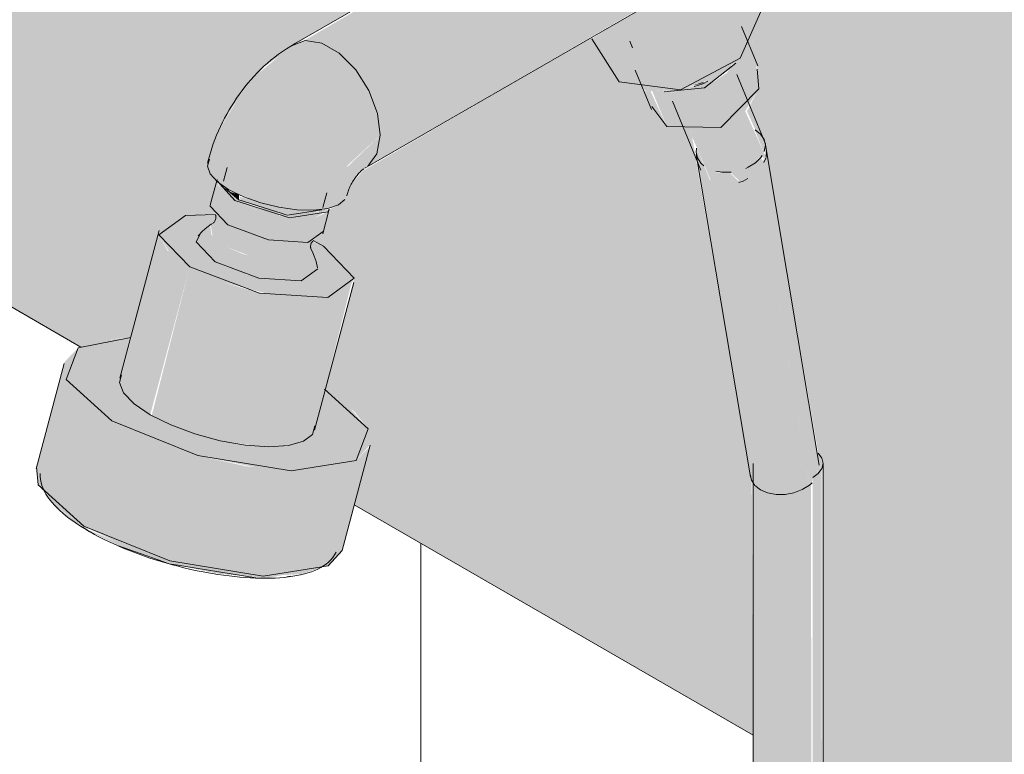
# Model space of a CAD drawing. Header units: millimetres. Extents: x -5352 to 6018, y -8027 to 2580.
# Tile 66 of 82: x 4127 to 4324, y -4753 to -4606. Entities that reach past the tile are written whole.
import ezdxf

# ---------------------------------------------------------------- set-up
doc = ezdxf.new("R2010")
doc.units = ezdxf.units.MM
for name, color, linetype, lineweight in [('A-WALL-PATT', 7, 'Continuous', 5), ('I-WALL', 7, 'Continuous', 5), ('P-SANR-FIXT', 7, 'Continuous', 5)]:
    doc.layers.add(name, color=color, linetype=linetype, lineweight=lineweight)

# ---------------------------------------------------------------- blocks, each defined once
blk = doc.blocks.new('CHUVEIRO ELÉTRICO DE PAREDE EM PVC COM BRAÇO METÁLICO - 1967_C_Cromado CR10-2836321-ISO_BANHEIRO')
at = {"layer": 'P-SANR-FIXT', "true_color": 0xf4f4f4}
for points in [[(5883.23, -4628.96), (5984.02, -4570.77), (5983.23, -4566.05), (5982.24, -4563.28), (5980.44, -4559.89), (5978.61, -4557.35), (5976.25, -4554.95), (5973.89, -4553.23), (5971.27, -4552.11), (5968.04, -4552.11), (5966.53, -4552.64), (5867.52, -4610.24), (5868.16, -4609.99), (5871.48, -4610.5), (5875, -4612.53), (5878.29, -4615.83), (5880.96, -4620.02), (5882.68, -4624.59)], [(5880.73, -4635.18), (5981.85, -4576.58), (5982.66, -4575.83), (5983.67, -4573.6), (5983.67, -4570.97), (5883.23, -4628.96), (5882.55, -4632.66), (5880.87, -4634.99)], [(5936.8, -4620.13), (5943.42, -4619.88), (5949.96, -4617.57), (5955.41, -4613.53), (5958.95, -4608.39), (5960.03, -4602.93), (5958.49, -4597.98), (5953.67, -4593.13), (5930.12, -4606.68), (5931.09, -4618.26), (5936.47, -4620.02)], [(5931.09, -4618.26), (5930.12, -4606.68), (5925.64, -4609.61), (5927.17, -4614.57), (5930.74, -4617.93)], [(5869.83, -4644.01), (5872.68, -4643.68), (5876.7, -4634.99), (5883.23, -4628.96), (5882.68, -4624.59), (5880.96, -4620.02), (5878.29, -4615.83), (5875, -4612.53), (5871.48, -4610.5), (5868.16, -4609.99), (5865.44, -4611.06), (5858.24, -4617.01), (5855.1, -4620.87), (5850.88, -4628.1), (5850.48, -4628.91), (5848.56, -4635.15), (5849.12, -4636.69), (5850.6, -4638.3), (5852.89, -4639.89), (5858.24, -4642.18), (5859.25, -4642.53), (5862.88, -4643.42), (5866.49, -4643.92)], [(5945.75, -4628.51), (5951.51, -4627.39), (5956.39, -4624.14), (5959.09, -4619.64), (5958.52, -4614.18), (5957.18, -4610.96), (5955.41, -4613.53), (5954.16, -4614.46), (5952.69, -4616.49), (5948.23, -4619.45), (5942.48, -4620.56), (5939.75, -4620.02), (5937.76, -4620.13), (5940.67, -4627.2)], [(5942.48, -4620.56), (5948.23, -4619.45), (5953.51, -4615.55), (5953.58, -4614.89), (5948.97, -4617.93), (5947.42, -4618.73), (5944.14, -4619.63), (5942.48, -4619.92), (5940.37, -4620.02)], [(5945.84, -4619.03), (5948.23, -4618.41), (5947.78, -4618.34), (5945.98, -4618.98)], [(5940.67, -4627.2), (5937.4, -4620.1), (5936.11, -4620.13), (5937.62, -4623.81)], [(5955.95, -4638.16), (5956.75, -4637.34), (5956.73, -4635.4), (5959.76, -4633.03), (5960.22, -4633.8), (5960.44, -4633.13), (5956.39, -4624.14), (5951.51, -4627.39), (5945.43, -4628.51), (5949.5, -4638.04), (5950.53, -4636.16), (5953.58, -4636.55), (5955.25, -4638.14)], [(5872.68, -4643.68), (5874.83, -4642.94), (5876.15, -4641.86), (5878.23, -4637.52), (5881.64, -4633.92), (5882.56, -4632.61), (5883.23, -4628.96), (5876.49, -4635.45), (5872.79, -4643.42)], [(5969.27, -4699.15), (5969.76, -4698.67), (5969.94, -4697.56), (5970.63, -4696.81), (5971.08, -4695.83), (5971.21, -4695.3), (5960.44, -4630.98), (5960.33, -4632.85), (5960.44, -4633.57), (5959.94, -4634.09), (5959.54, -4633.43), (5958.44, -4634.51), (5969.22, -4698.83)], [(5962.57, -4701.02), (5966.17, -4700.67), (5969.27, -4699.15), (5958.44, -4634.51), (5956.46, -4635.61), (5956.75, -4637.34), (5955.7, -4638.15), (5954.86, -4638.03), (5953.22, -4636.37), (5950.12, -4636.38), (5949.35, -4638.04), (5948.14, -4635.08), (5947.51, -4634.59), (5946.8, -4633.52), (5947.51, -4638.04), (5957.62, -4698.16), (5959.02, -4699.77), (5959.45, -4700.1), (5960.89, -4700.71)], [(5852.68, -4646.95), (5854.03, -4642.04), (5850.95, -4639.5), (5850.52, -4638.22), (5849.11, -4643.22), (5850.6, -4644.78)], [(5854.03, -4642.04), (5854.89, -4641.9), (5850.87, -4638.49), (5850.95, -4639.5), (5853.86, -4641.9)], [(5854.89, -4641.9), (5854.89, -4640.86), (5852.89, -4640.25), (5854.2, -4641.33)], [(5868.7, -4650.5), (5871.77, -4648.24), (5872.73, -4644.33), (5869.97, -4645.57), (5865.01, -4645.54), (5858.24, -4643.85), (5854.03, -4642.04), (5852.68, -4646.95), (5860.79, -4649.97)], [(5869.97, -4645.57), (5872.7, -4644.01), (5872.36, -4643.71), (5871.34, -4644.01), (5869.05, -4645.04), (5863.91, -4644.85), (5858.24, -4643.34), (5854.89, -4641.9), (5854.13, -4642.08), (5859.46, -4644.31), (5866.1, -4645.55), (5869.05, -4645.56)], [(5869.05, -4645.04), (5871.41, -4643.82), (5868.12, -4643.96), (5864.3, -4643.62), (5860.47, -4642.83), (5857.38, -4641.87), (5855.04, -4641.33), (5855.21, -4642.04), (5861.18, -4644.25), (5866.1, -4645.02), (5868.7, -4645.04)], [(5852.2, -4651.29), (5853.3, -4648.76), (5852.68, -4646.95), (5849.11, -4643.22), (5850.14, -4644.85), (5850.06, -4646.04), (5849.23, -4646.98), (5849.6, -4649.15), (5851.46, -4650.68)], [(5866.76, -4654.51), (5869.28, -4653.38), (5869.45, -4650.26), (5870.34, -4649.3), (5868.7, -4650.5), (5860.79, -4649.97), (5852.68, -4646.95), (5853.3, -4648.76), (5852.2, -4651.29), (5858.24, -4653.6), (5862.23, -4654.49), (5864.8, -4654.5)], [(5837.1, -4685.02), (5845.01, -4655.39), (5840.56, -4652.08), (5838.84, -4648.94), (5830.93, -4678.57), (5831.76, -4680.62), (5833.86, -4682.82)], [(5850.14, -4654.35), (5852.2, -4651.29), (5849.4, -4648.98), (5849.11, -4647.11), (5847.02, -4648.94), (5846.4, -4650.51), (5847.38, -4652.29), (5849.31, -4653.73)], [(5866.49, -4661.71), (5872.88, -4661.47), (5876.76, -4660.1), (5878.02, -4657.63), (5876.29, -4654.49), (5871.85, -4651.18), (5869.38, -4651.45), (5869.49, -4652.14), (5870.09, -4654.05), (5870.68, -4655.74), (5869.89, -4657.28), (5867.16, -4658.18), (5863.5, -4658.28), (5856.53, -4656.91), (5852.16, -4655.28), (5850.14, -4654.35), (5845.01, -4655.39), (5851.49, -4658.39), (5861.45, -4660.96), (5864.87, -4661.47)], [(5863.5, -4658.28), (5867.37, -4658.17), (5869.89, -4657.28), (5870.68, -4655.74), (5869.36, -4651.88), (5869.28, -4653.38), (5866.75, -4654.51), (5862.23, -4654.49), (5855.66, -4652.77), (5852.2, -4651.29), (5850.14, -4654.35), (5855.26, -4656.54), (5861.19, -4657.94), (5863.13, -4658.23)], [(5860.85, -4691.43), (5865.36, -4691.01), (5867.8, -4690.33), (5869.61, -4689), (5872.71, -4677.52), (5877.39, -4658.86), (5876.76, -4660.1), (5872.71, -4661.53), (5864.87, -4661.47), (5858.24, -4660.37), (5851.49, -4658.39), (5845.01, -4655.39), (5837.4, -4685.17), (5841.26, -4687.08), (5846.65, -4689.03), (5851.13, -4690.24), (5858.24, -4691.25)], [(5829.43, -4686.23), (5837.1, -4685.02), (5833.86, -4682.82), (5831.76, -4680.62), (5830.93, -4678.57), (5833.25, -4669.69), (5828.07, -4669.95), (5822.65, -4671.61), (5819.96, -4674.38), (5820.26, -4677.98), (5823.52, -4682.06), (5827.72, -4685.02)], [(5823.79, -4707.36), (5829.43, -4686.23), (5823.52, -4682.06), (5820.26, -4677.98), (5819.96, -4674.38), (5814.33, -4695.5), (5814.63, -4699.1), (5817.89, -4703.19)], [(5865.36, -4696.27), (5872.98, -4695.88), (5878.4, -4694.22), (5881.06, -4691.16), (5880.79, -4687.85), (5876.76, -4683.23), (5872.07, -4679.92), (5869.6, -4689.01), (5867.8, -4690.33), (5864.81, -4691.16), (5858.24, -4691.25), (5855.26, -4690.95), (5851.13, -4690.24), (5846.04, -4688.86), (5841.26, -4687.08), (5837.1, -4685.02), (5829.43, -4686.23), (5837.4, -4690.07), (5846.65, -4693.21), (5858.24, -4695.55)], [(5859.72, -4717.39), (5867.34, -4717), (5872.98, -4715.13), (5875.45, -4712.58), (5881.09, -4691.45), (5878.4, -4694.22), (5872.98, -4695.88), (5865.36, -4696.27), (5856.29, -4695.35), (5846.65, -4693.21), (5837.4, -4690.07), (5829.43, -4686.23), (5823.79, -4707.36), (5831.76, -4711.2), (5841.02, -4714.34), (5850.65, -4716.48), (5858.24, -4717.24)], [(5969.68, -4697.76), (5971.05, -4696.81), (5971.94, -4695.01), (5971.99, -4694.79), (5971.27, -4693.07), (5970.75, -4692.54), (5971.01, -4696.15), (5970.58, -4696.87), (5969.78, -4697.68)], [(5824.54, -4708.07), (5824.5, -4707.7), (5822.21, -4706.24), (5818.37, -4703.66), (5821.09, -4705.96), (5823.79, -4707.62)]]:
    blk.add_hatch(color=7, dxfattribs=at).paths.add_polyline_path(points)
h = blk.add_hatch(color=7, dxfattribs=at)
h.paths.add_polyline_path([(5956.46, -4635.61), (5958.44, -4634.51), (5958.9, -4633.71), (5956.57, -4635.52)])
h.paths.add_polyline_path([(5948.14, -4635.08), (5946.69, -4631.56), (5946.55, -4632.33), (5946.8, -4633.52), (5947.51, -4634.59)])
h.paths.add_polyline_path([(5960.13, -4632.38), (5960.22, -4632.23), (5960.44, -4630.98), (5960.19, -4629.79), (5959.48, -4628.72), (5958.25, -4627.82), (5960.12, -4632.35)])
h = blk.add_hatch(color=7, dxfattribs=at)
h.paths.add_polyline_path([(5845.01, -4655.39), (5850.14, -4654.35), (5847.38, -4652.29), (5846.31, -4650.34), (5847.75, -4648.22), (5850.24, -4645.83), (5850.06, -4644.87), (5844.14, -4645.04), (5840.09, -4646.47), (5838.84, -4648.94), (5840.85, -4652.29), (5842.78, -4653.73)])
h.paths.add_polyline_path([(5869.38, -4651.45), (5871.85, -4651.18), (5869.45, -4650.26), (5869.39, -4651.39)])
h = blk.add_hatch(color=7, dxfattribs=at)
h.paths.add_polyline_path([(5969.94, -5505.6), (5971.22, -5504.53), (5971.92, -5503.06), (5971.99, -5502.64), (5971.65, -5394.95), (5970.21, -5396.18), (5969.94, -5396.57), (5969.94, -5505.37)])
h.paths.add_polyline_path([(5971.13, -5393.41), (5970.89, -5391.47), (5970.89, -5392.69), (5971.05, -5393.16)])
h.paths.add_polyline_path([(5969.94, -5382.21), (5971.51, -5379.96), (5971.8, -5379.05), (5971.75, -4695.83), (5971.05, -4696.81), (5969.94, -4697.64), (5969.94, -5382)])
h = blk.add_hatch(color=7, dxfattribs=at)
h.paths.add_polyline_path([(5964.99, -5506.79), (5968.49, -5506.25), (5969.94, -5505.6), (5969.65, -5396.57), (5966.44, -5398.04), (5965.6, -5398.3), (5964.27, -5397.86), (5964.03, -5396.76), (5964.03, -5396.18), (5963.18, -5396.29), (5962.03, -5395.99), (5960.98, -5394.13), (5959.8, -5393.25), (5959.62, -5393.31), (5958.83, -5393.48), (5958.7, -5393.82), (5958.11, -5393.62), (5958.4, -5504.04), (5958.92, -5504.77), (5960.04, -5505.6), (5963.18, -5506.65)])
h.paths.add_polyline_path([(5965.74, -5395.2), (5966.55, -5394.41), (5967.21, -5391.92), (5966.8, -5391.53), (5966.68, -5393.47), (5966.23, -5394.6), (5966.06, -5394), (5965.85, -5394.79)])
h.paths.add_polyline_path([(5966.06, -5394), (5966.53, -5391.69), (5966.44, -5392.56), (5966.23, -5393.34)])
h.paths.add_polyline_path([(5961.09, -5392.94), (5960.25, -5389.4), (5960.61, -5389.25), (5960.28, -5389.14), (5960.13, -5388.88), (5959.88, -5389.1), (5959.75, -5389.4), (5960.07, -5389.66), (5960.25, -5389.64), (5960.81, -5391.84)])
h.paths.add_polyline_path([(5966.59, -5389.57), (5965.58, -5387.76), (5966.16, -5389.14), (5966.54, -5389.51)])
h.paths.add_polyline_path([(5963.98, -5384.67), (5964.03, -5384.23), (5964.31, -5382.26), (5965, -5382.04), (5968.02, -5382.48), (5968.99, -5382.25), (5969.41, -5382.13), (5969.94, -5382.21), (5969.6, -4698.83), (5968.28, -4699.77), (5966.17, -4700.67), (5962.5, -4701.01), (5959.45, -4700.1), (5957.99, -4699.23), (5958.23, -5381.57), (5958.7, -5381.81), (5958.92, -5383.25), (5960.04, -5384.99), (5962.92, -5383.74), (5963.84, -5384.52)])
h = blk.add_hatch(color=7, dxfattribs=at)
h.paths.add_polyline_path([(5860.38, -4717.8), (5863.58, -4717.2), (5857.56, -4717.17), (5848.75, -4716.05), (5839.38, -4713.79), (5830.46, -4710.57), (5824.54, -4708.07), (5825.01, -4708.48), (5832.18, -4711.85), (5836.66, -4713.43), (5842.17, -4715.11), (5850.65, -4716.9), (5859.07, -4717.64)])
h.paths.add_polyline_path([(5849.85, -4716.92), (5850.62, -4716.9), (5849.78, -4716.9)])
at = {"layer": 'P-SANR-FIXT'}
for p, q in [((5966.73, -4552.52), (5866.05, -4610.65)), ((5880.11, -4635.6), (5940.71, -4600.62)), ((5958.89, -4615.07), (5955.62, -4607.13)), ((5931.09, -4618.26), (5925.64, -4609.61)), ((5933.24, -4610.07), (5933.81, -4611.43)), ((5934.36, -4615.88), (5937.63, -4623.83)), ((5960.45, -4630.66), (5954.73, -4616.78)), ((5937.69, -4623.2), (5940.67, -4627.2)), ((5941.79, -4622.12), (5947.5, -4635.99)), ((5971.22, -4695.14), (5960.4, -4630.5)), ((5946.59, -4632.81), (5957.42, -4697.45)), ((5960.69, -4632.22), (5960.57, -4633.44)), ((5960.53, -4633.56), (5960.13, -4634.42)), ((5852.51, -4635.42), (5851.77, -4638.16)), ((5850.53, -4637.81), (5849.16, -4642.71)), ((5854.03, -4642.04), (5850.55, -4638.12)), ((5854.89, -4641.9), (5852.16, -4639.65)), ((5871.73, -4643.48), (5872.53, -4640.49)), ((5871.73, -4648.73), (5872.98, -4643.8)), ((5838.91, -4648.08), (5831.01, -4677.71)), ((5869.76, -4650.06), (5871.85, -4651.18)), ((5870.04, -4688.12), (5877.95, -4658.49)), ((5819.85, -4674.73), (5814.21, -4695.86)), ((5875.57, -4712.22), (5881.2, -4691.1)), ((5957.99, -4694.79), (5957.99, -5502.75)), ((5971.99, -5502.75), (5971.99, -4694.79)), ((5969.81, -4698.68), (5969.27, -4699.15)), ((5825.01, -4708.48), (5823.55, -4707.6)), ((5859.68, -4717.79), (5859.28, -4717.79)), ((5865.29, -4717.4), (5864.52, -4717.51))]:
    blk.add_line(p, q, dxfattribs=at)
for points in [[(5955.61, -4594.95, 0), (5960.03, -4602.93, 0), (5955.41, -4613.53, 0), (5943.42, -4619.88, 0), (5931.09, -4618.26, 0)], [(5866.15, -4610.59, 0), (5865.28, -4611.08, 0), (5864.45, -4611.6, 0), (5863.64, -4612.14, 0), (5862.85, -4612.7, 0), (5862.08, -4613.28, 0), (5861.34, -4613.87, 0), (5860.61, -4614.49, 0), (5859.91, -4615.13, 0), (5859.22, -4615.78, 0), (5858.56, -4616.45, 0), (5857.91, -4617.13, 0), (5857.28, -4617.83, 0), (5856.67, -4618.54, 0), (5856.08, -4619.27, 0), (5855.51, -4620.01, 0), (5854.95, -4620.77, 0), (5854.42, -4621.53, 0), (5853.9, -4622.31, 0), (5853.4, -4623.1, 0), (5852.91, -4623.9, 0), (5852.45, -4624.72, 0), (5852.01, -4625.54, 0), (5851.58, -4626.37, 0), (5851.17, -4627.22, 0), (5850.79, -4628.07, 0), (5850.42, -4628.93, 0), (5850.07, -4629.8, 0), (5849.75, -4630.68, 0), (5849.45, -4631.57, 0), (5849.16, -4632.47, 0), (5848.91, -4633.37, 0), (5848.67, -4634.29, 0), (5848.61, -4634.54, 0)], [(5883.23, -4628.96, 0), (5882.68, -4624.59, 0), (5880.96, -4620.02, 0), (5878.29, -4615.83, 0), (5875, -4612.53, 0), (5871.48, -4610.5, 0), (5868.16, -4609.99, 0), (5865.44, -4611.06, 0)], [(5940.12, -4620.29, 0), (5948.23, -4619.45, 0), (5954.48, -4614.54, 0)], [(5940.67, -4627.2, 0), (5951.51, -4627.39, 0), (5959.09, -4619.64, 0), (5958.82, -4615.68, 0)], [(5946.19, -4619.17, 0), (5947.9, -4618.63, 0), (5948.93, -4618.13, 0)], [(5880.73, -4635.18, 0), (5882.55, -4632.66, 0), (5883.23, -4628.96, 0)], [(5960.22, -4632.23, 0), (5960.44, -4630.98, 0), (5960.19, -4629.79, 0), (5959.48, -4628.72, 0), (5958.37, -4627.85, 0)], [(5946.63, -4631.56, 0), (5946.55, -4632.33, 0), (5946.8, -4633.52, 0), (5947.51, -4634.59, 0), (5948.09, -4635.11, 0)], [(5958.44, -4634.51, 0), (5959.54, -4633.43, 0), (5959.81, -4633.04, 0)], [(5872.68, -4643.68, 0), (5869.83, -4644.01, 0), (5866.49, -4643.92, 0), (5862.88, -4643.42, 0), (5859.25, -4642.53, 0), (5855.84, -4641.33, 0), (5852.89, -4639.89, 0), (5850.6, -4638.3, 0), (5849.12, -4636.69, 0), (5848.56, -4635.15, 0), (5848.95, -4633.79, 0)], [(5956.49, -4635.64, 0), (5957.01, -4635.4, 0), (5958.44, -4634.51, 0)], [(5879.91, -4635.71, 0), (5879.9, -4635.72, 0), (5879.86, -4635.74, 0), (5879.81, -4635.78, 0), (5879.73, -4635.84, 0), (5879.64, -4635.91, 0), (5879.54, -4636, 0), (5879.42, -4636.1, 0), (5879.29, -4636.22, 0), (5879.16, -4636.35, 0), (5879.02, -4636.5, 0), (5878.87, -4636.66, 0), (5878.72, -4636.83, 0), (5878.57, -4637.02, 0), (5878.41, -4637.22, 0), (5878.26, -4637.42, 0), (5878.11, -4637.64, 0), (5877.96, -4637.86, 0), (5877.81, -4638.09, 0), (5877.67, -4638.32, 0), (5877.53, -4638.56, 0), (5877.4, -4638.8, 0), (5877.27, -4639.04, 0), (5877.15, -4639.28, 0), (5877.04, -4639.52, 0), (5876.94, -4639.75, 0), (5876.85, -4639.99, 0), (5876.76, -4640.21, 0), (5876.69, -4640.43, 0), (5876.62, -4640.64, 0), (5876.56, -4640.84, 0), (5876.51, -4641.02, 0), (5876.49, -4641.12, 0)], [(5950.51, -4636.19, 0), (5951.75, -4636.38, 0), (5953.55, -4636.37, 0)], [(5956.95, -4637.63, 0), (5955.95, -4638.16, 0), (5955.08, -4638.45, 0)], [(5852.68, -4646.95, 0), (5849.11, -4643.22, 0), (5849.16, -4642.71, 0)], [(5872.93, -4643.89, 0), (5872.73, -4644.33, 0), (5865.01, -4645.54, 0), (5854.03, -4642.04, 0)], [(5871.5, -4643.94, 0), (5864.64, -4645.01, 0), (5854.89, -4641.9, 0)], [(5876.15, -4641.86, 0), (5874.83, -4642.94, 0), (5872.68, -4643.68, 0)], [(5845.01, -4655.39, 0), (5838.84, -4648.94, 0), (5844.14, -4645.04, 0), (5850.11, -4644.84, 0)], [(5849.77, -4646.51, 0), (5849.78, -4646.5, 0), (5849.82, -4646.46, 0), (5849.88, -4646.4, 0), (5849.96, -4646.3, 0), (5850.04, -4646.18, 0), (5850.12, -4646.02, 0), (5850.18, -4645.85, 0), (5850.23, -4645.67, 0), (5850.25, -4645.49, 0), (5850.25, -4645.32, 0), (5850.24, -4645.18, 0), (5850.22, -4645.07, 0), (5850.2, -4645, 0), (5850.18, -4644.97, 0), (5850.18, -4644.96, 0)], [(5846.7, -4649.16, 0), (5847.57, -4648.23, 0), (5848.45, -4647.46, 0), (5849.29, -4646.82, 0), (5849.77, -4646.5, 0)], [(5871.77, -4648.24, 0), (5868.7, -4650.5, 0), (5860.79, -4649.97, 0), (5852.68, -4646.95, 0)], [(5850.14, -4654.35, 0), (5846.31, -4650.34, 0), (5847.09, -4648.81, 0)], [(5869.31, -4651.72, 0), (5869.31, -4651.7, 0), (5869.29, -4651.65, 0), (5869.27, -4651.57, 0), (5869.25, -4651.45, 0), (5869.24, -4651.3, 0), (5869.25, -4651.13, 0), (5869.28, -4650.94, 0), (5869.33, -4650.76, 0), (5869.4, -4650.59, 0), (5869.48, -4650.45, 0), (5869.56, -4650.34, 0), (5869.63, -4650.25, 0), (5869.69, -4650.2, 0), (5869.72, -4650.18, 0), (5869.73, -4650.17, 0)], [(5871.85, -4651.18, 0), (5878.02, -4657.63, 0), (5872.71, -4661.53, 0), (5859.04, -4660.61, 0), (5845.01, -4655.39, 0)], [(5870.65, -4655.55, 0), (5870.35, -4654.31, 0), (5869.98, -4653.2, 0), (5869.57, -4652.23, 0), (5869.31, -4651.72, 0)], [(5870.68, -4655.74, 0), (5867.37, -4658.17, 0), (5858.87, -4657.6, 0), (5850.14, -4654.35, 0)], [(5829.43, -4686.23, 0), (5820.26, -4677.98, 0), (5822.65, -4671.61, 0), (5833.22, -4669.56, 0)], [(5831.32, -4677.01, 0), (5830.93, -4678.57, 0), (5831.76, -4680.62, 0), (5833.86, -4682.82, 0), (5837.1, -4685.02, 0)], [(5872.06, -4679.87, 0), (5880.79, -4687.85, 0), (5878.4, -4694.22, 0), (5865.36, -4696.27, 0), (5846.65, -4693.21, 0), (5829.43, -4686.23, 0)], [(5837.1, -4685.02, 0), (5841.26, -4687.08, 0), (5846.04, -4688.86, 0), (5851.13, -4690.24, 0), (5856.18, -4691.11, 0), (5860.85, -4691.43, 0), (5864.81, -4691.16, 0), (5867.8, -4690.33, 0), (5869.61, -4689, 0), (5870.12, -4687.26, 0)], [(5969.94, -4697.64, 0), (5971.05, -4696.81, 0), (5971.75, -4695.83, 0), (5971.99, -4694.79, 0), (5971.75, -4693.74, 0), (5971.05, -4692.76, 0)], [(5823.79, -4707.36, 0), (5814.63, -4699.1, 0), (5814.33, -4695.5, 0)], [(5815.06, -4696.78, 0), (5815.05, -4697.4, 0), (5815.1, -4698.02, 0), (5815.22, -4698.63, 0), (5815.39, -4699.23, 0), (5815.61, -4699.82, 0), (5815.88, -4700.39, 0), (5816.2, -4700.96, 0), (5816.56, -4701.53, 0), (5816.97, -4702.08, 0), (5817.41, -4702.63, 0), (5817.9, -4703.17, 0), (5818.42, -4703.71, 0), (5818.98, -4704.24, 0), (5819.58, -4704.77, 0), (5820.21, -4705.3, 0), (5820.88, -4705.82, 0), (5821.58, -4706.33, 0), (5822.32, -4706.84, 0), (5823.09, -4707.35, 0), (5823.89, -4707.85, 0), (5824.72, -4708.35, 0), (5824.83, -4708.41, 0)], [(5969.27, -4699.15, 0), (5967.84, -4700.04, 0), (5966.17, -4700.67, 0), (5964.37, -4701.01, 0), (5962.57, -4701.02, 0), (5960.89, -4700.71, 0), (5959.45, -4700.1, 0), (5958.33, -4699.23, 0), (5957.62, -4698.16, 0), (5957.37, -4696.97, 0)], [(5875.57, -4712.22, 0), (5872.76, -4715.35, 0), (5859.72, -4717.39, 0), (5841.02, -4714.34, 0), (5823.79, -4707.36, 0)], [(5874.37, -4712.6, 0), (5874.07, -4713.14, 0), (5873.72, -4713.65, 0), (5873.32, -4714.12, 0), (5872.87, -4714.56, 0), (5872.39, -4714.96, 0), (5871.86, -4715.32, 0), (5871.3, -4715.66, 0), (5870.71, -4715.97, 0), (5870.08, -4716.25, 0), (5869.42, -4716.5, 0), (5868.73, -4716.73, 0), (5868.01, -4716.93, 0), (5867.26, -4717.12, 0), (5866.48, -4717.28, 0), (5865.67, -4717.42, 0), (5864.83, -4717.54, 0), (5863.96, -4717.64, 0), (5863.07, -4717.71, 0), (5862.15, -4717.77, 0), (5861.2, -4717.8, 0), (5860.23, -4717.82, 0), (5859.24, -4717.81, 0), (5858.23, -4717.79, 0), (5857.2, -4717.74, 0), (5856.15, -4717.68, 0), (5855.08, -4717.59, 0), (5854, -4717.49, 0), (5852.9, -4717.36, 0), (5851.8, -4717.22, 0), (5850.68, -4717.06, 0), (5849.55, -4716.88, 0), (5848.42, -4716.68, 0), (5847.28, -4716.46, 0), (5846.13, -4716.23, 0), (5844.99, -4715.97, 0), (5843.84, -4715.7, 0), (5842.7, -4715.42, 0), (5841.55, -4715.12, 0), (5840.42, -4714.8, 0), (5839.28, -4714.47, 0), (5838.16, -4714.12, 0), (5837.05, -4713.76, 0), (5835.95, -4713.39, 0), (5834.86, -4713, 0), (5833.79, -4712.6, 0), (5832.73, -4712.19, 0), (5831.69, -4711.76, 0), (5830.67, -4711.33, 0), (5829.67, -4710.88, 0), (5828.7, -4710.43, 0), (5827.74, -4709.97, 0), (5826.82, -4709.5, 0), (5825.92, -4709.02, 0), (5825.04, -4708.53, 0), (5824.83, -4708.41, 0)], [(5858.24, -4717.76, 0), (5840.94, -4714.94, 0), (5830.71, -4711.33, 0)]]:
    blk.add_polyline3d(points, dxfattribs=at)

msp = doc.modelspace()

# ---------------------------------------------------------------- hatches: boundary and pattern name
at = {"layer": 'A-WALL-PATT', "true_color": 0x808080}
h = msp.add_hatch(dxfattribs=at)
h.set_pattern_fill('FP_21', color=8, style=0, pattern_type=2)
h.set_pattern_definition([(330, (6186.92, -7323.46), (0.0004, 244.949), []), (90, (6186.92, -7323.46), (-282.843, 163.3), [])])
h.paths.add_polyline_path([(5902.951, -7159.507), (5902.951, -6522.64), (5833.365, -6562.815), (5833.365, -6727.413), (5826.63, -6725.856), (5808.952, -6715.65), (5808.952, -6641.282), (5753.204, -6609.096), (5584.753, -6706.351), (5388.443, -6593.234), (5376.477, -6587.034), (5359.506, -6576.305), (5070.745, -6409.589), (5070.745, -6499.61), (5087.942, -6489.57), (5087.942, -6481.507), (5089.247, -6480.753), (5089.029, -6479.236), (5087.942, -6476.852), (5087.942, -6469.137), (5096.005, -6464.482), (5106.884, -6465.893), (5108.742, -6465.075), (5111.524, -6464.245), (5115.788, -6464.691), (5120.385, -6466.674), (5124.938, -6470.018), (5129.305, -6474.698), (5133.759, -6481.816), (5136.075, -6487.244), (5137.438, -6492.255), (5137.97, -6497.225), (5137.368, -6502.161), (5135.602, -6506.064), (5131.512, -6509.409), (5127.195, -6511.546), (5121.339, -6511.374), (5115.968, -6508.835), (5113.44, -6506.991), (5109.971, -6509.061), (5109.971, -6527.204), (5109.022, -6528.051), (5108.878, -6585.215), (5107.957, -6591.535), (5107.581, -6592.844), (5103.749, -6599.929), (5097.368, -6605.206), (5091.8, -6606.644), (5085.673, -6606.805), (5083.539, -6606.8), (5077.53, -6604.565), (5070.253, -6599.968), (5064.501, -6594.198), (5059.415, -6587.475), (5058.473, -6585.829), (5053.894, -6576.392), (5051.839, -6568.496), (5050.75, -6560.383), (5050.505, -6518.705), (5042.688, -6514.072), (5041.978, -6512.747), (5042.193, -6508.818), (5042.688, -6507.92), (5043.862, -6507.054), (5047.256, -6506.433), (5050.505, -6507.274), (5050.75, -6507.274), (5050.75, -6398.044), (5038.198, -6391.159), (4859.919, -6494.189), (4846.16, -6549.369), (5886.972, -7150.281)])
h.paths.add_polyline_path([(5808.952, -6618.188), (5808.952, -6576.91), (5773.204, -6597.549), (5802.894, -6614.69)])
h.paths.add_polyline_path([(5088.262, -6587.196), (5088.772, -6586.098), (5089.026, -6579.858), (5089.026, -6526.133), (5087.942, -6523.489), (5087.613, -6521.902), (5082.114, -6525.077), (5081.34, -6525.077), (5082.832, -6526.152), (5083.725, -6527.489), (5083.647, -6529.915), (5083.55, -6531.629), (5082.65, -6532.714), (5080.38, -6533.624), (5078.447, -6533.802), (5076.151, -6533.392), (5073.446, -6531.95), (5070.745, -6530.39), (5071.071, -6563.505), (5071.632, -6566.281), (5073.07, -6570.766), (5076.691, -6577.756), (5079.886, -6581.597), (5085.731, -6586.489), (5086.992, -6586.943)])
h.paths.add_polyline_path([(4870.873, -6451.129), (4996.688, -6378.381), (5020.192, -6364.47), (5020.192, -6364.072), (5050.75, -6346.43), (5050.488, -6255.143), (5014.43, -6276.125), (5013.183, -6286.694), (5012.443, -6289.289), (5010.711, -6292.705), (5007.622, -6296.769), (5003.923, -6299.891), (4998.271, -6303.38), (4944.227, -6334.229), (4937.144, -6336.369), (4932.713, -6337.204), (4928.285, -6337.516), (4922.307, -6337.448), (4916.228, -6336.644), (4913.731, -6335.891), (4911.689, -6335.243), (4905.376, -6339.155), (4905.376, -6346.783), (4897.609, -6351.268), (4897.42, -6379.464), (4896.001, -6383.928), (4893.34, -6388.91), (4890.149, -6392.195), (4886.289, -6394.871), (4884.946, -6395.809), (4871.229, -6449.732)])
h.paths.add_polyline_path([(4166.483, -4716.899), (4165.33, -4716.83), (4166.334, -4716.871)])
h.paths.add_polyline_path([(5902.951, -6424.66), (5902.951, -5689.813), (4287.85, -4757.334), (4288.165, -5358.747), (4288.459, -5363.891), (4291.774, -5361.251), (4292.407, -5360.809), (4291.246, -5352.918), (4290.955, -5350.276), (4292.029, -5342.479), (4293.184, -5339.559), (4296.462, -5334.072), (4297.844, -5332.793), (4302.398, -5329.353), (4312.634, -5322.194), (4320.155, -5319.25), (4329.391, -5320.701), (4339.212, -5326.372), (4348.443, -5335.582), (4355.971, -5347.224), (4360.878, -5359.876), (4362.583, -5372.027), (4360.878, -5382.213), (4355.963, -5389.204), (4335.919, -5398.635), (4332.146, -5399.708), (4324.089, -5398.832), (4319.266, -5396.948), (4314.126, -5393.876), (4308.999, -5389.39), (4305.54, -5390.821), (4304.038, -5391.311), (4308.502, -5394.119), (4309.223, -5396.995), (4308.257, -5400.083), (4306.315, -5402.164), (4305.193, -5402.63), (4303.926, -5402.993), (4301.661, -5402.262), (4288.449, -5394.798), (4288.039, -5411.997), (4287.85, -5412.68), (4287.61, -5506.651), (4287.036, -5512.362), (4281.992, -5523.927), (4276.768, -5529.593), (4270.306, -5533.096), (4263.217, -5534.153), (4256.119, -5534.175), (4246.465, -5531.099), (4236.14, -5524.808), (4227.483, -5516.817), (4219.486, -5507.44), (4213.123, -5496.659), (4208.587, -5486.3), (4205.199, -5476.169), (4203.398, -5462.213), (4203.365, -5121.051), (4201.532, -5110.103), (4199.81, -5109.592), (4197.099, -5106.734), (4195.412, -5099.694), (4191.863, -5101.743), (4189.948, -5100.637), (4189.726, -5076.226), (4188.696, -5071.38), (4182.431, -5067.106), (4181.833, -5065.409), (4181.809, -5064.424), (4180.067, -5063.418), (4179.411, -5062.238), (4179.588, -5058.824), (4181.244, -5055.917), (4183.75, -5053.774), (4186.05, -5053.127), (4185.537, -5051.492), (4173.748, -4981.536), (4165.409, -4979.946), (4158.364, -4977.321), (4149.427, -4971.187), (4145.63, -4967.074), (4142.416, -4962.72), (4139.77, -4957.181), (4137.48, -4950.601), (4159.872, -4918.189), (4161.544, -4918.2), (4165.212, -4919.706), (4170.519, -4922.558), (4183.856, -4931.082), (4196.463, -4940.517), (4200.921, -4944.425), (4203.522, -4947.259), (4204.01, -4948.743), (4195.937, -4960.43), (4213.449, -5065.024), (4217.342, -5062.776), (4239.133, -5075.357), (4239.133, -5097.402), (4214.995, -5111.338), (4217.16, -5122.26), (4217.398, -5123.306), (4217.706, -5464.234), (4218.322, -5471.94), (4221.877, -5482.886), (4226.774, -5492.935), (4231.51, -5500.325), (4238.098, -5508.342), (4245.777, -5514.704), (4255.353, -5519.868), (4262.532, -5520.811), (4267.313, -5519.254), (4270.884, -5515.944), (4272.771, -5512.43), (4273.85, -5502.661), (4273.739, -5393.572), (4272.341, -5391.694), (4270.845, -5388.745), (4269.959, -5384.099), (4257.369, -5376.53), (4256.738, -5373.668), (4258.146, -5369.849), (4260.707, -5367.951), (4261.466, -5367.598), (4263.004, -5367.662), (4273.85, -5373.788), (4273.85, -4749.251), (4193.854, -4703.065), (4191.316, -4712.582), (4188.624, -4715.346), (4180.744, -4717.404), (4174.935, -4717.636), (4166.129, -4716.83), (4156.806, -4714.941), (4143.357, -4709.751), (4139.231, -4707.355), (4135.871, -4705.044), (4133.022, -4702.274), (4130.489, -4699.104), (4130.231, -4695.348), (4136.124, -4674.067), (4138.517, -4671.117), (3980.745, -4580.027), (3980.745, -5791.522), (4174.488, -5903.684), (4182.449, -5910.068), (4188.886, -5921.954), (4189.847, -5929.579), (4189.847, -5939.834), (4188.78, -5945.746), (4186.521, -5950.881), (4183.508, -5955), (4173.131, -5963.133), (4001.951, -6061.964), (4477.717, -6336.563), (4483.535, -6332.141), (4493.757, -6325.083), (4506.298, -6317.617), (4522.689, -6309.268), (4531.565, -6305.37), (4547.166, -6299.285), (4562.995, -6294.062), (4643.392, -6271.472), (4684.61, -6260.148), (4674.364, -6254.233), (4674.364, -6237.903), (4709.719, -6217.49), (4721.358, -6224.192), (4718.89, -6220.153), (4717.542, -6216.91), (4716.467, -6209.865), (4713.325, -6182.498), (4709.799, -6151.807), (4704.617, -6095.105), (4698.952, -6009.681), (4697.721, -5984.436), (4696.081, -5946.697), (4694.907, -5942.933), (4694.411, -5939.803), (4694.679, -5935.37), (4696.817, -5927.902), (4699.665, -5922.639), (4702.899, -5918.46), (4709.984, -5912.866), (4714.943, -5909.914), (4729.978, -5901.121), (4751.708, -5889.034), (4774.283, -5876.663), (4776.422, -5876.209), (4784.008, -5875.128), (4786.666, -5875.402), (4790.069, -5875.69), (4595.257, -5762.836), (4588.584, -5757.803), (4580.95, -5748.169), (4579.42, -5745.339), (4577.016, -5738.293), (4575.957, -5730.584), (4577.104, -5722.855), (4580.512, -5713.946), (4587.931, -5704.52), (4596.61, -5698.051), (4595.017, -5689.119), (4594.944, -5687.157), (4595.089, -5682.037), (4597.24, -5674.305), (4599.89, -5670.462), (4603.032, -5667.528), (4606.355, -5665.252), (4609.158, -5663.773), (4615.232, -5661.417), (4624.353, -5662.863), (4634.051, -5668.479), (4643.949, -5678.807), (4650.771, -5689.567), (4655.445, -5701.793), (4656.957, -5714.328), (4655.111, -5724.012), (4649.882, -5730.847), (4640.856, -5735.358), (4637.015, -5736.43), (4631.074, -5736.344), (4625.587, -5734.505), (4621.206, -5732.384), (4614.554, -5727.335), (4612.854, -5725.666), (4609.309, -5728.742), (4608.16, -5731.278), (4610.205, -5733.993), (4615.943, -5738.207), (5042.218, -5983.973), (5052.21, -5987.656), (5059.557, -5988.91), (5069.621, -5989.364), (5078.721, -5988.384), (5086.846, -5986.545), (5092.855, -5983.973), (5091.406, -5975.71), (5091.333, -5973.747), (5091.478, -5968.628), (5093.629, -5960.896), (5096.279, -5957.052), (5099.42, -5954.118), (5102.744, -5951.843), (5105.547, -5950.363), (5111.621, -5948.007), (5120.742, -5949.453), (5130.44, -5955.069), (5139.854, -5964.65), (5147.16, -5976.157), (5151.834, -5988.383), (5153.346, -6000.918), (5151.784, -6010.198), (5146.271, -6017.438), (5137.245, -6021.948), (5133.404, -6023.021), (5127.242, -6022.874), (5121.976, -6021.095), (5117.595, -6018.974), (5110.943, -6013.925), (5108.897, -6011.915), (5101.461, -6015.333), (5092.861, -6018.113), (5080.48, -6020.548), (5069.931, -6021.406), (5059.301, -6021.023), (5049.929, -6019.87), (5037.45, -6016.749), (5025.349, -6011.724), (5027.72, -6014.94), (5029.508, -6017.679), (5030.929, -6021.443), (5032.423, -6029.545), (5030.12, -6038.36), (5024.782, -6141.556), (5019.092, -6222.411), (5017.852, -6237.226), (5033.159, -6228.373), (5030.026, -6226.308), (5030.026, -6224.982), (5032.376, -6201.1), (5033.629, -6192.677), (5034.282, -6191.921), (5034.9, -6188.272), (5036.19, -6185.843), (5041.003, -6179.016), (5044.416, -6175.025), (5044.174, -6173.143), (5045.897, -6170.964), (5045.738, -6170.385), (5051.05, -6164.728), (5051.826, -6164.658), (5064.586, -6151.016), (5066.384, -6150.022), (5069.359, -6150.777), (5072.183, -6152.401), (5078.488, -6157.419), (5083.051, -6163.074), (5083.032, -6167.707), (5080.624, -6170.966), (5080.251, -6171.377), (5078.759, -6173.251), (5063.166, -6190.538), (5060.209, -6190.559), (5066.198, -6209.185), (5129.226, -6172.781), (5129.226, -6166.037), (5141.282, -6158.94), (5145.919, -6153.171), (5145.135, -6149.446), (5146.711, -6145.558), (5149.42, -6143.408), (5154.475, -6142.529), (5180.529, -6110.117), (5182.297, -6111.137), (5182.297, -6137.392), (5184.782, -6137.492), (5190.232, -6139.747), (5195.959, -6144.171), (5197.434, -6145.753), (5211.642, -6128.08), (5213.409, -6129.1), (5213.116, -6188.411), (5212.346, -6189.561), (5164.599, -6217.128), (5162.849, -6216.954), (5139.78, -6203.636), (5096.996, -6228.332), (5097.011, -6319.721), (5324.248, -6188.525), (5324.248, -6106.876), (5338.39, -6098.711), (5472.811, -6176.319), (5472.811, -5694.504), (5479.812, -5690.463), (5762.655, -5853.762), (5762.655, -6231.725), (5765.445, -6232.252), (5775.831, -6238.418), (5778.342, -6242.659), (5779.207, -6248.467), (5778.342, -6255.274), (5775.831, -6262.414), (5771.22, -6270.004), (5766.992, -6274.933), (5762.655, -6278.23), (5762.655, -6343.66), (5875.792, -6408.98)])
h.paths.add_polyline_path([(4888.631, -6381.324), (4889.454, -6378.723), (4889.108, -6379.452), (4888.726, -6380.95)])
h.paths.add_polyline_path([(5043.718, -6222.231), (5043.989, -6222.073), (5043.916, -6221.357)])
h.paths.add_polyline_path([(5041.398, -6192.825), (5042.836, -6189.812), (5041.665, -6188.196), (5040.785, -6190.111), (5040.633, -6190.577), (5041.353, -6192.694)])
h.paths.add_polyline_path([(5147.694, -6150.964), (5148.221, -6149.823), (5148.708, -6148.787), (5151.343, -6145.21), (5149.976, -6146.408), (5147.921, -6150.054), (5147.706, -6150.914)])
h.paths.add_polyline_path([(5408.603, -6096.606), (5403.682, -6094.956), (5398.369, -6092.347), (5393.351, -6088.589), (5390.373, -6086.073), (5387.73, -6087.107), (5375.229, -6089.481), (5369.95, -6089.378), (5361.215, -6087.723), (5354.33, -6084.787), (5347.483, -6079.361), (5341.367, -6071.669), (5339.326, -6067.509), (5335.359, -6056.167), (5334.242, -6044.211), (5334.368, -5808.349), (5335.658, -5794.917), (5338.838, -5782.742), (5342.918, -5772.125), (5348.53, -5761.017), (5355.86, -5750.029), (5365.201, -5739.074), (5372.458, -5732.202), (5375.001, -5730.268), (5373.531, -5722.496), (5373.963, -5713.558), (5376.254, -5706.014), (5379.994, -5701.179), (5386.254, -5696.034), (5389.575, -5693.81), (5394.994, -5692.151), (5401.816, -5692.838), (5409.137, -5695.962), (5416.457, -5701.314), (5423.279, -5708.53), (5429.137, -5717.125), (5433.631, -5726.533), (5436.457, -5736.271), (5437.382, -5744.921), (5436.419, -5752.817), (5433.593, -5759.062), (5429.099, -5763.23), (5417.874, -5767.866), (5407.922, -5767.62), (5398.464, -5763.69), (5392.041, -5758.711), (5391.429, -5758.171), (5389.74, -5759.798), (5382.37, -5767.792), (5376.783, -5776.037), (5372.272, -5784.824), (5369.184, -5792.811), (5367.359, -5800.592), (5366.242, -5812.053), (5366.513, -6045.798), (5368.082, -6053.917), (5371.472, -6057.263), (5373.996, -6057.395), (5374.917, -6057.074), (5374.018, -6052.075), (5374.452, -6043.212), (5376.709, -6035.791), (5380.299, -6031.127), (5386.588, -6025.946), (5389.822, -6023.741), (5395.242, -6022.082), (5401.944, -6022.757), (5409.137, -6025.827), (5416.329, -6031.085), (5423.031, -6038.175), (5428.787, -6046.621), (5433.203, -6055.865), (5435.979, -6065.436), (5436.887, -6073.928), (5435.941, -6081.686), (5433.165, -6087.822), (5428.749, -6091.917), (5417.558, -6096.534), (5410.305, -6096.592)])
h.paths.add_polyline_path([(4521.142, -5839.098), (4511.439, -5837.568), (4507.223, -5836.292), (4498.125, -5831.124), (4492.18, -5825.853), (4485.392, -5816.285), (4482.665, -5812.057), (4474.139, -5814.339), (4472.643, -5814.6), (4462.985, -5814.492), (4449.908, -5811.182), (4436.661, -5804.738), (4034.229, -5571.994), (4025.978, -5566.105), (4016.151, -5554.328), (4014.383, -5551.059), (4010.755, -5541.266), (4010.684, -5541.078), (4009.877, -5532.64), (4010.927, -5524.701), (4015.037, -5513.964), (4020.232, -5506.464), (4029.542, -5497.834), (4039.5, -5491.232), (4042.927, -5488.856), (4041.966, -5481.507), (4042.927, -5474.943), (4043.97, -5471.843), (4047.069, -5467.58), (4050.944, -5464.364), (4055.981, -5461.456), (4060.884, -5459.943), (4066.601, -5460.511), (4072.721, -5463.115), (4078.849, -5467.584), (4084.558, -5473.611), (4089.461, -5480.786), (4093.224, -5488.62), (4095.687, -5497.499), (4096.395, -5504.119), (4095.589, -5510.729), (4093.034, -5516.132), (4089.385, -5519.49), (4083.341, -5522.979), (4078.438, -5524.493), (4073.639, -5524.488), (4067.317, -5522.554), (4060.882, -5518.63), (4058.983, -5516.934), (4051.551, -5521.513), (4046.01, -5525.705), (4043.725, -5528.878), (4041.904, -5533.549), (4042.525, -5535.733), (4045.773, -5540.377), (4054.53, -5547.164), (4455.589, -5778.716), (4466, -5782.36), (4468.96, -5782.717), (4472.659, -5781.155), (4476.145, -5775.274), (4477.551, -5766.036), (4477.77, -5298.957), (4478.959, -5285.942), (4483, -5270.486), (4489.375, -5254.911), (4496.321, -5242.947), (4501.038, -5235.946), (4510.636, -5224.397), (4520.105, -5215.409), (4534.475, -5205.458), (4537.967, -5203.201), (4537.425, -5200.569), (4537.203, -5192.474), (4539.381, -5185.396), (4542.212, -5181.749), (4545.98, -5178.631), (4551.022, -5175.721), (4556.348, -5174.249), (4562.205, -5175.015), (4567.769, -5177.384), (4573.889, -5181.848), (4579.599, -5187.875), (4584.502, -5195.05), (4588.264, -5202.884), (4590.629, -5210.842), (4591.436, -5218.383), (4590.629, -5224.993), (4588.264, -5230.22), (4584.425, -5233.754), (4577.223, -5237.631), (4573.478, -5238.757), (4566.766, -5238.426), (4564.366, -5237.695), (4559.277, -5235.243), (4553.924, -5231.18), (4546.243, -5235.946), (4538.565, -5241.735), (4528.371, -5252.535), (4521.589, -5262.507), (4515.775, -5274.245), (4511.482, -5286.792), (4510.051, -5295.849), (4509.551, -5303.738), (4509.335, -5768.427), (4508.416, -5778.604), (4506.025, -5787.107), (4504.219, -5791.694), (4498.951, -5800.087), (4497.692, -5801.709), (4493.825, -5805.579), (4498.951, -5814.021), (4501.642, -5817.706), (4506.989, -5822.407), (4514.129, -5825.867), (4516.296, -5826.27), (4521.39, -5826.759), (4528.861, -5823.777), (4554.671, -5808.574), (4553.615, -5805.61), (4551.842, -5799.419), (4551.073, -5795.373), (4551.301, -5787.225), (4553.091, -5781.593), (4555.96, -5777.373), (4559.275, -5774.588), (4564.915, -5771.332), (4569.892, -5769.81), (4575.646, -5770.392), (4582.065, -5773.207), (4587.997, -5777.545), (4594.832, -5785.216), (4598.747, -5791.001), (4602.484, -5798.827), (4604.868, -5807.059), (4605.645, -5814.329), (4604.832, -5820.99), (4602.449, -5826.258), (4598.657, -5829.775), (4592.572, -5833.288), (4586.64, -5834.854), (4582.065, -5834.758), (4577.926, -5833.513), (4572.928, -5830.976), (4567.372, -5826.62), (4563.827, -5823.126), (4561.21, -5819.766), (4532.268, -5836.132), (4526.605, -5838.261)])
h.paths.add_polyline_path([(4073.143, -5511.731), (4073.381, -5511.536), (4073.204, -5511.635)])
h.paths.add_polyline_path([(4043.146, -5489.127), (4043.155, -5489.122), (4042.993, -5487.673)])
h.paths.add_polyline_path([(4567.65, -5226.012), (4570.59, -5223.304), (4568.433, -5225.32), (4567.777, -5225.899)])
h.paths.add_polyline_path([(4549.532, -5193.723), (4551.572, -5193.523), (4551.238, -5193.328), (4549.533, -5193.722)])
h.paths.add_polyline_path([(4198.667, -5061.391), (4199.464, -5061.206), (4199.065, -5061.298)])
at = {"layer": 'I-WALL', "true_color": 0xf4eccd}
h = msp.add_hatch(color=254, dxfattribs=at)
h.paths.add_polyline_path([(5902.951, -5689.813), (5902.951, -5098.468), (3980.745, -3988.683), (3980.745, -4580.027), (4139.076, -4671.44), (4143.937, -4669.953), (4149.2, -4669.563), (4155.329, -4647.707), (4156.424, -4646.307), (4160.007, -4645.037), (4165.919, -4644.719), (4164.977, -4643.223), (4166.339, -4638.168), (4164.977, -4636.666), (4164.422, -4635.149), (4166.741, -4628.102), (4169.493, -4623.171), (4171.519, -4620.167), (4175.865, -4615.144), (4184.027, -4609.486), (4277.367, -4555.14), (4277.532, -4547.627), (4278.362, -4542.841), (4281.035, -4538.382), (4288.083, -4534.678), (4292.895, -4534.625), (4298.944, -4537.012), (4306.043, -4542.835), (4311.157, -4549.196), (4315.211, -4556.697), (4317.716, -4564.603), (4318.336, -4572.141), (4317.56, -4577.348), (4314.78, -4582.044), (4308.328, -4585.769), (4302.719, -4585.769), (4296.468, -4583.228), (4291.697, -4580.336), (4269.772, -4593.377), (4274.357, -4597.976), (4275.893, -4602.931), (4274.81, -4608.394), (4273.06, -4610.964), (4274.791, -4615.833), (4274.729, -4620.019), (4272.605, -4624.143), (4274.308, -4627.908), (4275.401, -4628.799), (4276.082, -4629.919), (4277.209, -4636.382), (4286.912, -4692.765), (4287.611, -4693.739), (4287.85, -4695.626), (4287.85, -4757.334), (5635.904, -5535.633)])
h.paths.add_polyline_path([(5498.802, -5300.32), (5495.64, -5299.412), (5493.895, -5297.166), (5493.548, -5282.747), (5491.24, -5280.929), (5487.853, -5276.011), (5486.443, -5271.374), (5486.41, -5269.763), (5473.876, -5262.471), (5472.807, -5259.845), (5473.906, -5256.514), (5476.283, -5253.766), (5479.02, -5253.477), (5480.642, -5254.165), (5493.895, -5261.816), (5494.025, -5244.886), (5495.729, -5242.539), (5499.464, -5241.703), (5502.773, -5242.637), (5504.305, -5244.664), (5504.52, -5244.869), (5504.831, -5249.722), (5507.092, -5247.58), (5508.714, -5246.449), (5507.374, -5239.819), (5507.607, -5230.788), (5509.978, -5223.365), (5512.485, -5220.077), (5517.68, -5215.708), (5530.524, -5206.749), (5536.382, -5204.941), (5543.203, -5205.617), (5550.524, -5208.73), (5558.945, -5215.232), (5564.666, -5221.271), (5571.064, -5230.968), (5575.019, -5239.203), (5577.844, -5248.711), (5578.692, -5258.669), (5577.505, -5266.368), (5574.479, -5272.364), (5570.524, -5276.031), (5551.237, -5284.74), (5548.98, -5285.224), (5540.516, -5284.619), (5535.209, -5282.407), (5532.413, -5280.822), (5526.473, -5276.197), (5525.062, -5275.152), (5520.975, -5277.451), (5524.509, -5279.491), (5524.587, -5279.747), (5525.473, -5282.663), (5524.509, -5285.626), (5522.132, -5288.27), (5519.247, -5288.572), (5514.983, -5286.26), (5504.52, -5280.22), (5504.39, -5297.149), (5502.686, -5299.497), (5499.084, -5300.213)])
h.paths.add_polyline_path([(5512.236, -5256.746), (5511.633, -5256.218), (5511.868, -5256.457)])
h.paths.add_polyline_path([(5520.35, -5238.333), (5520.668, -5237.731), (5520.462, -5238.107)])
h.paths.add_polyline_path([(5521.134, -5237.786), (5521.976, -5236.79), (5521.257, -5237.629)])
h.paths.add_polyline_path([(4996.756, -5010.464), (4993.594, -5009.555), (4991.849, -5007.31), (4991.503, -4992.891), (4989.195, -4991.073), (4985.808, -4986.155), (4984.397, -4981.518), (4984.364, -4979.907), (4971.83, -4972.614), (4970.761, -4969.988), (4971.86, -4966.658), (4974.238, -4963.909), (4976.974, -4963.621), (4978.596, -4964.308), (4991.849, -4971.959), (4991.979, -4955.03), (4993.683, -4952.683), (4997.418, -4951.847), (5000.727, -4952.781), (5002.259, -4954.807), (5002.474, -4955.013), (5002.785, -4959.866), (5004.549, -4958.071), (5006.669, -4956.592), (5005.363, -4948.613), (5005.562, -4940.932), (5007.932, -4933.508), (5011.172, -4929.559), (5015.634, -4925.851), (5028.478, -4916.893), (5034.336, -4915.085), (5041.158, -4915.761), (5048.478, -4918.874), (5055.799, -4924.214), (5062.62, -4931.415), (5069.018, -4941.112), (5073.313, -4950.489), (5075.915, -4959.938), (5076.762, -4967.864), (5075.689, -4976.002), (5072.973, -4982.006), (5068.478, -4986.175), (5049.191, -4994.884), (5046.934, -4995.368), (5038.47, -4994.763), (5033.163, -4992.551), (5030.367, -4990.966), (5024.427, -4986.341), (5023.016, -4985.296), (5018.508, -4987.351), (5022.463, -4989.635), (5022.541, -4989.891), (5023.427, -4992.807), (5022.463, -4995.77), (5020.086, -4998.414), (5017.201, -4998.716), (5013.287, -4996.606), (5002.474, -4990.364), (5002.345, -5007.293), (5000.64, -5009.64), (4997.039, -5010.357)])
h.paths.add_polyline_path([(5010.19, -4966.89), (5009.587, -4966.362), (5009.822, -4966.6)])
h.paths.add_polyline_path([(5018.304, -4948.477), (5018.623, -4947.875), (5018.416, -4948.25)])
h.paths.add_polyline_path([(5019.089, -4947.93), (5019.93, -4946.934), (5019.212, -4947.773)])
h.paths.add_polyline_path([(4273.85, -4749.251), (4273.567, -4698.285), (4273.378, -4697.643), (4272.878, -4694.824), (4261.616, -4629.299), (4261.25, -4628.411), (4256.535, -4627.197), (4253.223, -4623.171), (4251.661, -4619.799), (4246.599, -4617.926), (4242.895, -4614.117), (4241.499, -4609.274), (4195.616, -4636.097), (4193.609, -4638.38), (4192.012, -4641.864), (4190.694, -4642.944), (4188.565, -4644.009), (4188.43, -4644.985), (4187.632, -4648.243), (4185.469, -4650.141), (4188.592, -4651.833), (4192.561, -4655.227), (4193.881, -4657.625), (4187.935, -4679.92), (4193.881, -4684.386), (4196.651, -4687.853), (4196.951, -4691.454), (4193.854, -4703.065), (4269.411, -4746.689)])
h.paths.add_polyline_path([(4261.68, -4619.037), (4264.097, -4618.413), (4263.257, -4618.727), (4261.702, -4619.029)])
h.paths.add_polyline_path([(4211.866, -4557.307), (4208.704, -4556.399), (4206.959, -4554.154), (4206.613, -4539.735), (4204.305, -4537.917), (4200.918, -4532.999), (4199.507, -4528.361), (4199.474, -4526.751), (4186.94, -4519.458), (4185.871, -4516.832), (4186.97, -4513.502), (4189.348, -4510.753), (4192.085, -4510.464), (4193.706, -4511.152), (4206.959, -4518.803), (4207.089, -4501.874), (4208.793, -4499.526), (4212.528, -4498.69), (4215.837, -4499.624), (4217.369, -4501.651), (4217.584, -4501.857), (4217.895, -4506.709), (4219.659, -4504.914), (4221.779, -4503.436), (4220.473, -4495.456), (4221.004, -4486.611), (4223.043, -4480.352), (4225.549, -4477.065), (4230.544, -4472.835), (4243.588, -4463.737), (4249.446, -4461.928), (4256.268, -4462.604), (4263.588, -4465.718), (4272.01, -4472.219), (4277.731, -4478.258), (4283.588, -4486.831), (4288.083, -4496.19), (4290.909, -4505.698), (4291.873, -4514.708), (4290.799, -4522.846), (4288.083, -4528.85), (4283.588, -4533.019), (4264.301, -4541.728), (4262.045, -4542.211), (4253.44, -4541.554), (4248.273, -4539.395), (4245.478, -4537.81), (4239.537, -4533.185), (4238.126, -4532.139), (4234.039, -4534.438), (4237.574, -4536.479), (4237.651, -4536.735), (4238.538, -4539.65), (4237.574, -4542.614), (4235.196, -4545.257), (4232.311, -4545.559), (4228.248, -4543.363), (4217.584, -4537.207), (4217.455, -4554.137), (4215.751, -4556.484), (4212.149, -4557.2)])
h.paths.add_polyline_path([(4225.3, -4513.734), (4224.698, -4513.205), (4224.933, -4513.444)])
h.paths.add_polyline_path([(4233.414, -4495.321), (4233.733, -4494.719), (4233.526, -4495.094)])
h.paths.add_polyline_path([(4234.199, -4494.773), (4235.04, -4493.777), (4234.322, -4494.617)])
h.paths.add_polyline_path([(4146.546, -4317.731), (4114.702, -4301.699), (4090.752, -4285.518), (4090.752, -4188.023), (4092.195, -4187.191), (4147.989, -4219.403), (4147.989, -4316.898)])
h.paths.add_polyline_path([(4120.019, -4256.316), (4119.401, -4253.843), (4119.19, -4253.31), (4117.075, -4250.716), (4116.607, -4250.716), (4117.03, -4252.56), (4118.405, -4254.887), (4119.966, -4256.278)])

# ---------------------------------------------------------------- linework, layer by layer
at = {"layer": 'I-WALL'}
for p, q in [((4139.076, -4671.44), (3980.745, -4580.027)), ((4273.866, -4749.26), (4193.854, -4703.065))]:
    msp.add_line(p, q, dxfattribs=at)

# ---------------------------------------------------------------- block references
at = {"layer": 'P-SANR-FIXT'}
msp.add_blockref('CHUVEIRO ELÉTRICO DE PAREDE EM PVC COM BRAÇO METÁLICO - 1967_C_Cromado CR10-2836321-ISO_BANHEIRO', (-1684.137, 0), dxfattribs=at)

doc.saveas('drawing.dxf')
